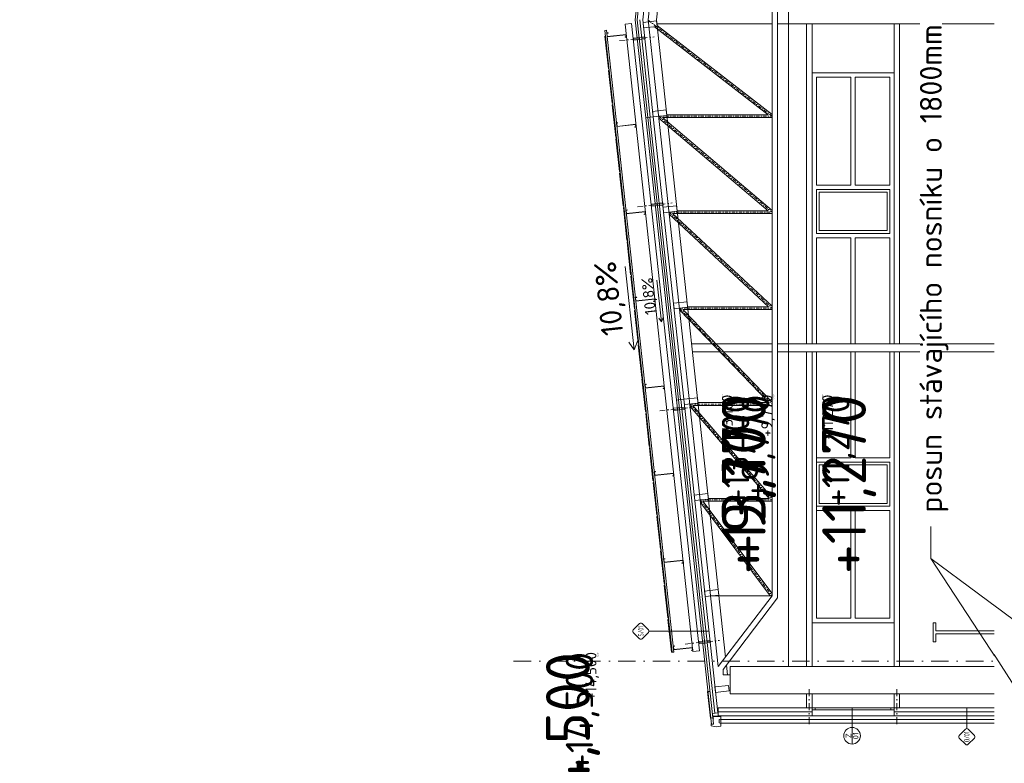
# Model space of a CAD drawing. Header units: millimetres. Extents: x -725694 to 4766210, y -2984614 to 2187451.
# Tile 60 of 256: x 193233 to 211205, y -1865 to 11700. Entities that reach past the tile are written whole.
import ezdxf
from ezdxf import colors
from ezdxf.entities.mleader import LeaderData, LeaderLine
from ezdxf.enums import TextEntityAlignment as Align
from ezdxf.math import Vec2, Vec3

# ---------------------------------------------------------------- set-up
doc = ezdxf.new("R2010")
doc.units = ezdxf.units.MM
for name, pattern in [('CENTERX2', [101.6, 63.5, -12.7, 12.7, -12.7]), ('DASHDOT', [25.4, 12.7, -6.35, 0, -6.35]), ('DIVIDE', [31.75, 12.7, -6.35, 0, -6.35, 0, -6.35])]:
    doc.linetypes.add(name, pattern=pattern)
for name, color, linetype in [('0 @ 1', 7, 'Continuous'), ('0 @ 10', 7, 'Continuous'), ('0 @ 100', 7, 'Continuous'), ('0 @ 200', 7, 'Continuous'), ('0 @ 250 (1)', 7, 'Continuous'), ('0 @ 250 (2)', 7, 'Continuous'), ('0 @ 400', 7, 'Continuous')]:
    doc.layers.add(name, color=color, linetype=linetype)
for name, color, linetype, lineweight in [('A99_FVE_řez', 7, 'Continuous', 5), ('A99_N_kce-pohl', 7, 'Continuous', 9), ('A99_N_kce-rez-sil', 7, 'Continuous', 18), ('A99_N_kce-rez-ten', 7, 'Continuous', 20), ('A99_N_koty-100', 7, 'Continuous', 9), ('A99_N_koty-200-vysk', 7, 'Continuous', 9), ('A99_N_sraf', 7, 'Continuous', 0), ('A99_N_txt-popis-50', 7, 'Continuous', 9), ('A99_N_txt-popis-50 @ 200', 7, 'Continuous', 9), ('A99_N_znaceni 50', 7, 'Continuous', 5), ('A99_S_kce-pohl', 7, 'Continuous', 5), ('A99_S_kce-rez-sil', 7, 'Continuous', 15), ('A99_S_osy', 7, 'CENTERX2', 5), ('PBS - odstupy', 1, 'DIVIDE', 30)]:
    doc.layers.add(name, color=color, linetype=linetype, lineweight=lineweight)
doc.styles.add('A99_kota', font='isocpeur.ttf', dxfattribs={"height": 2})
doc.styles.add('A99_popis', font='isocpeur.ttf')
doc.styles.add('ad_popis 100', font='isocpeur.ttf', dxfattribs={"height": 200})
doc.linetypes.add('IZOLACE', pattern='A,0.00254,-2.54,[134,ltypeshp.shx,S=2.54,R=0,X=-2.54,Y=0],-5.08,[134,ltypeshp.shx,S=2.54,R=180,X=2.54,Y=0],-2.54', length=10.16254)

# ---------------------------------------------------------------- blocks, each defined once
blk = doc.blocks.new('*U210')
at = {"color": 0, "linetype": 'ByBlock', "lineweight": -2}
blk.add_line((-3, 0), (7, 0), dxfattribs=at)
for points in [[(0, 0), (0, 5.35), (0, 5.35), (9.7, 5.35)], [(-1.75, 1.75), (0, 0), (1.75, 1.75)]]:
    blk.add_lwpolyline(points, dxfattribs=at)
at = {"color": 0, "linetype": 'ByBlock', "lineweight": -2, "style": 'A99_kota'}
blk.add_attdef('POPIS', text='', height=2, rotation=360, dxfattribs=at).set_placement((9.2, 5.85), align=Align.BOTTOM_RIGHT)
blk.add_attdef('VYSKA', text='', height=2, rotation=360, dxfattribs=at).set_placement((9.2, 4.6), align=Align.TOP_RIGHT)
blk = doc.blocks.new('*U6334')
at = {"layer": 'A99_N_koty-200-vysk', "lineweight": 5}
ref = blk.add_blockref('*U210', (204465, 12710), dxfattribs=dict(at, xscale=200, yscale=200, zscale=200, rotation=90.00000000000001))
ref.add_attrib('VYSKA', '+14,500', dxfattribs={"layer": '0 @ 400', "color": 0, "linetype": 'ByBlock', "lineweight": -2, "height": 800, "rotation": 90, "style": 'A99_kota'}).set_placement((202840, 165), align=Align.TOP_RIGHT)
ref = blk.add_blockref('*U210', (204465, 12710), dxfattribs=dict(at, xscale=200, yscale=200, zscale=200, rotation=90.00000000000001))
ref.add_attrib('VYSKA', '+14,500', dxfattribs={"layer": '0 @ 250 (1)', "color": 0, "linetype": 'ByBlock', "lineweight": -2, "height": 500, "rotation": 90, "style": 'A99_kota'}).set_placement((203200, 165), align=Align.TOP_RIGHT)
ref = blk.add_blockref('*U210', (204465, 12710), dxfattribs=dict(at, xscale=200, yscale=200, zscale=200, rotation=90.00000000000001))
ref.add_attrib('VYSKA', '+14,500', dxfattribs={"layer": '0 @ 250 (2)', "color": 0, "linetype": 'ByBlock', "lineweight": -2, "height": 500, "rotation": 90, "style": 'A99_kota'}).set_placement((203200, 165), align=Align.TOP_RIGHT)
ref = blk.add_blockref('*U210', (204465, 12710), dxfattribs=dict(at, xscale=200, yscale=200, zscale=200, rotation=90.00000000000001))
ref.add_attrib('VYSKA', '+14,500', dxfattribs={"layer": '0 @ 200', "color": 0, "linetype": 'ByBlock', "lineweight": -2, "height": 400, "rotation": 90, "style": 'A99_kota'}).set_placement((203465, 14550), align=Align.TOP_RIGHT)
ref = blk.add_blockref('*U210', (204465, 12710), dxfattribs=dict(at, xscale=200, yscale=200, zscale=200, rotation=90.00000000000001))
ref.add_attrib('VYSKA', '+14,500', dxfattribs={"layer": '0 @ 100', "color": 0, "linetype": 'ByBlock', "lineweight": -2, "height": 200, "rotation": 90, "style": 'A99_kota'}).set_placement((203560, 165), align=Align.TOP_RIGHT)
ref = blk.add_blockref('*U210', (204465, 12710), dxfattribs=dict(at, xscale=200, yscale=200, zscale=200, rotation=90.00000000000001))
ref.add_attrib('VYSKA', '+14,500', dxfattribs={"layer": '0 @ 1', "color": 0, "linetype": 'ByBlock', "lineweight": -2, "height": 2, "rotation": 90, "style": 'A99_kota'}).set_placement((203797, 165), align=Align.TOP_RIGHT)
ref = blk.add_blockref('*U210', (204465, 12710), dxfattribs=dict(at, xscale=200, yscale=200, zscale=200, rotation=90.00000000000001))
ref.add_attrib('VYSKA', '+14,500', dxfattribs={"layer": '0 @ 10', "color": 0, "linetype": 'ByBlock', "lineweight": -2, "height": 20, "rotation": 90, "style": 'A99_kota'}).set_placement((203776, 165), align=Align.TOP_RIGHT)
blk = doc.blocks.new('*U506')
at = {"color": 0, "linetype": 'ByBlock', "lineweight": -2}
blk.add_line((-3, 0), (7, 0), dxfattribs=at)
for points in [[(0, 0), (0, 5), (0, 5), (9.7, 5)], [(-1.75, 1.75), (0, 0), (1.75, 1.75)]]:
    blk.add_lwpolyline(points, dxfattribs=at)
at = {"color": 0, "linetype": 'ByBlock', "lineweight": -2, "style": 'A99_kota'}
blk.add_attdef('POPIS', text='', height=2, rotation=360, dxfattribs=at).set_placement((9.2, 5.5), align=Align.BOTTOM_RIGHT)
blk.add_attdef('VYSKA', text='', height=2, rotation=360, dxfattribs=at).set_placement((9.2, 4.25), align=Align.TOP_RIGHT)
blk = doc.blocks.new('*U6336')
at = {"layer": 'A99_N_koty-200-vysk', "lineweight": 5}
ref = blk.add_blockref('*U506', (209195, -4440), dxfattribs=dict(at, xscale=200, yscale=200, zscale=200, rotation=90.00000000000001))
ref.add_attrib('VYSKA', '+9,770', dxfattribs={"layer": '0 @ 10', "color": 0, "linetype": 'ByBlock', "lineweight": -2, "height": 20, "rotation": 90, "style": 'A99_kota'}).set_placement((206986, 4860), align=Align.TOP_RIGHT)
ref = blk.add_blockref('*U506', (209195, -4440), dxfattribs=dict(at, xscale=200, yscale=200, zscale=200, rotation=90.00000000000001))
ref.add_attrib('VYSKA', '+9,770', dxfattribs={"layer": '0 @ 1', "color": 0, "linetype": 'ByBlock', "lineweight": -2, "height": 2, "rotation": 90, "style": 'A99_kota'}).set_placement((207007, 4860), align=Align.TOP_RIGHT)
ref = blk.add_blockref('*U506', (209195, -4440), dxfattribs=dict(at, xscale=200, yscale=200, zscale=200, rotation=90.00000000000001))
ref.add_attrib('VYSKA', '+9,770', dxfattribs={"layer": '0 @ 400', "color": 0, "linetype": 'ByBlock', "lineweight": -2, "height": 800, "rotation": 90, "style": 'A99_kota'}).set_placement((206050, 4860), align=Align.TOP_RIGHT)
ref = blk.add_blockref('*U506', (209195, -4440), dxfattribs=dict(at, xscale=200, yscale=200, zscale=200, rotation=90.00000000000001))
ref.add_attrib('VYSKA', '+9,770', dxfattribs={"layer": '0 @ 250 (1)', "color": 0, "linetype": 'ByBlock', "lineweight": -2, "height": 500, "rotation": 90, "style": 'A99_kota'}).set_placement((206410, 4860), align=Align.TOP_RIGHT)
ref = blk.add_blockref('*U506', (209195, -4440), dxfattribs=dict(at, xscale=200, yscale=200, zscale=200, rotation=90.00000000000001))
ref.add_attrib('VYSKA', '+9,770', dxfattribs={"layer": '0 @ 250 (2)', "color": 0, "linetype": 'ByBlock', "lineweight": -2, "height": 500, "rotation": 90, "style": 'A99_kota'}).set_placement((206410, 4860), align=Align.TOP_RIGHT)
ref = blk.add_blockref('*U506', (209195, -4440), dxfattribs=dict(at, xscale=200, yscale=200, zscale=200, rotation=90.00000000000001))
ref.add_attrib('VYSKA', '+9,770', dxfattribs={"layer": '0 @ 100', "color": 0, "linetype": 'ByBlock', "lineweight": -2, "height": 200, "rotation": 90, "style": 'A99_kota'}).set_placement((206770, 4860), align=Align.TOP_RIGHT)
ref = blk.add_blockref('*U506', (209195, -4440), dxfattribs=dict(at, xscale=200, yscale=200, zscale=200, rotation=90.00000000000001))
ref.add_attrib('VYSKA', '+9,770', dxfattribs={"layer": '0 @ 200', "color": 0, "linetype": 'ByBlock', "lineweight": -2, "height": 400, "rotation": 90, "style": 'A99_kota'}).set_placement((208265, -2600), align=Align.TOP_RIGHT)
blk = doc.blocks.new('*U124')
at = {"color": 0, "linetype": 'ByBlock', "lineweight": -2}
blk.add_line((-3, 0), (7, 0), dxfattribs=at)
for points in [[(0, 0), (0, 5), (0, 5), (9.7, 5)], [(-1.75, 1.75), (0, 0), (1.75, 1.75)]]:
    blk.add_lwpolyline(points, dxfattribs=at)
at = {"color": 0, "linetype": 'ByBlock', "lineweight": -2, "style": 'A99_kota'}
for tag, p in [('VYSKA', (9.2, 7.75)), ('POPIS', (9.2, 4.5))]:
    blk.add_attdef(tag, text='', height=2, dxfattribs=at).set_placement(p, align=Align.TOP_RIGHT)
blk = doc.blocks.new('*U6337')
at = {"layer": 'A99_N_koty-200-vysk', "lineweight": 5}
ref = blk.add_blockref('*U124', (207695, -4440), dxfattribs=dict(at, xscale=200, yscale=200, zscale=200, rotation=90.00000000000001))
ref.add_attrib('VYSKA', '+11,270', dxfattribs={"layer": '0 @ 1', "color": 0, "linetype": 'ByBlock', "lineweight": -2, "height": 2, "rotation": 90, "style": 'A99_kota'}).set_placement((207880, 4860), align=Align.TOP_RIGHT)
ref = blk.add_blockref('*U124', (207695, -4440), dxfattribs=dict(at, xscale=200, yscale=200, zscale=200, rotation=90.00000000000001))
ref.add_attrib('VYSKA', '+11,270', dxfattribs={"layer": '0 @ 10', "color": 0, "linetype": 'ByBlock', "lineweight": -2, "height": 20, "rotation": 90, "style": 'A99_kota'}).set_placement((207880, 4860), align=Align.TOP_RIGHT)
ref = blk.add_blockref('*U124', (207695, -4440), dxfattribs=dict(at, xscale=200, yscale=200, zscale=200, rotation=90.00000000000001))
ref.add_attrib('VYSKA', '+11,270', dxfattribs={"layer": '0 @ 100', "color": 0, "linetype": 'ByBlock', "lineweight": -2, "height": 200, "rotation": 90, "style": 'A99_kota'}).set_placement((207880, 4860), align=Align.TOP_RIGHT)
ref = blk.add_blockref('*U124', (207695, -4440), dxfattribs=dict(at, xscale=200, yscale=200, zscale=200, rotation=90.00000000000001))
ref.add_attrib('VYSKA', '+11,270', dxfattribs={"layer": '0 @ 250 (1)', "color": 0, "linetype": 'ByBlock', "lineweight": -2, "height": 500, "rotation": 90, "style": 'A99_kota'}).set_placement((207880, 4860), align=Align.TOP_RIGHT)
ref = blk.add_blockref('*U124', (207695, -4440), dxfattribs=dict(at, xscale=200, yscale=200, zscale=200, rotation=90.00000000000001))
ref.add_attrib('VYSKA', '+11,270', dxfattribs={"layer": '0 @ 250 (2)', "color": 0, "linetype": 'ByBlock', "lineweight": -2, "height": 500, "rotation": 90, "style": 'A99_kota'}).set_placement((207880, 4860), align=Align.TOP_RIGHT)
ref = blk.add_blockref('*U124', (207695, -4440), dxfattribs=dict(at, xscale=200, yscale=200, zscale=200, rotation=90.00000000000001))
ref.add_attrib('VYSKA', '+11,270', dxfattribs={"layer": '0 @ 400', "color": 0, "linetype": 'ByBlock', "lineweight": -2, "height": 800, "rotation": 90, "style": 'A99_kota'}).set_placement((207880, 4860), align=Align.TOP_RIGHT)
ref = blk.add_blockref('*U124', (207695, -4440), dxfattribs=dict(at, xscale=200, yscale=200, zscale=200, rotation=90.00000000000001))
ref.add_attrib('VYSKA', '+11,270', dxfattribs={"layer": '0 @ 200', "color": 0, "linetype": 'ByBlock', "lineweight": -2, "height": 400, "rotation": 90, "style": 'A99_kota'}).set_placement((206145, -2600), align=Align.TOP_RIGHT)
blk = doc.blocks.new('*U6338')
at = {"layer": 'A99_N_koty-200-vysk', "lineweight": 5}
ref = blk.add_blockref('*U124', (205865, -4440), dxfattribs=dict(at, xscale=200, yscale=200, zscale=200, rotation=90.00000000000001))
ref.add_attrib('VYSKA', '+13,100', dxfattribs={"layer": '0 @ 1', "color": 0, "linetype": 'ByBlock', "lineweight": -2, "height": 2, "rotation": 90, "style": 'A99_kota'}).set_placement((206050, 4860), align=Align.TOP_RIGHT)
ref = blk.add_blockref('*U124', (205865, -4440), dxfattribs=dict(at, xscale=200, yscale=200, zscale=200, rotation=90.00000000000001))
ref.add_attrib('VYSKA', '+13,100', dxfattribs={"layer": '0 @ 10', "color": 0, "linetype": 'ByBlock', "lineweight": -2, "height": 20, "rotation": 90, "style": 'A99_kota'}).set_placement((206050, 4860), align=Align.TOP_RIGHT)
ref = blk.add_blockref('*U124', (205865, -4440), dxfattribs=dict(at, xscale=200, yscale=200, zscale=200, rotation=90.00000000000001))
ref.add_attrib('VYSKA', '+13,100', dxfattribs={"layer": '0 @ 100', "color": 0, "linetype": 'ByBlock', "lineweight": -2, "height": 200, "rotation": 90, "style": 'A99_kota'}).set_placement((206050, 4860), align=Align.TOP_RIGHT)
ref = blk.add_blockref('*U124', (205865, -4440), dxfattribs=dict(at, xscale=200, yscale=200, zscale=200, rotation=90.00000000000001))
ref.add_attrib('VYSKA', '+13,100', dxfattribs={"layer": '0 @ 250 (1)', "color": 0, "linetype": 'ByBlock', "lineweight": -2, "height": 500, "rotation": 90, "style": 'A99_kota'}).set_placement((206050, 4860), align=Align.TOP_RIGHT)
ref = blk.add_blockref('*U124', (205865, -4440), dxfattribs=dict(at, xscale=200, yscale=200, zscale=200, rotation=90.00000000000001))
ref.add_attrib('VYSKA', '+13,100', dxfattribs={"layer": '0 @ 250 (2)', "color": 0, "linetype": 'ByBlock', "lineweight": -2, "height": 500, "rotation": 90, "style": 'A99_kota'}).set_placement((206050, 4860), align=Align.TOP_RIGHT)
ref = blk.add_blockref('*U124', (205865, -4440), dxfattribs=dict(at, xscale=200, yscale=200, zscale=200, rotation=90.00000000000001))
ref.add_attrib('VYSKA', '+13,100', dxfattribs={"layer": '0 @ 400', "color": 0, "linetype": 'ByBlock', "lineweight": -2, "height": 800, "rotation": 90, "style": 'A99_kota'}).set_placement((206050, 4860), align=Align.TOP_RIGHT)
ref = blk.add_blockref('*U124', (205865, -4440), dxfattribs=dict(at, xscale=200, yscale=200, zscale=200, rotation=90.00000000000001))
ref.add_attrib('VYSKA', '+13,100', dxfattribs={"layer": '0 @ 200', "color": 0, "linetype": 'ByBlock', "lineweight": -2, "height": 400, "rotation": 90, "style": 'A99_kota'}).set_placement((204315, -2600), align=Align.TOP_RIGHT)
blk = doc.blocks.new('*U209')
at = {"color": 0}
for p, q in [((-0.72, 4.14), (-4.15, 0.71)), ((4.14, 0.71), (0.71, 4.14)), ((-4.15, -0.72), (-0.72, -4.15)), ((0.71, -4.15), (4.14, -0.72)), ((4.44, 0), (15.9, 0))]:
    blk.add_line(p, q, dxfattribs=at)
for centre, start, end in [((-3.43, 0), 135, 225), ((0, 3.42), 45, 135), ((3.42, 0), 315, 45), ((0, -3.43), 225, 315)]:
    blk.add_arc(centre, 1.01, start, end, dxfattribs=at)
at = {"color": 0, "linetype": 'ByBlock', "style": 'A99_popis', "width": 0.953108}
blk.add_attdef('SKLADBA', text='', height=3, rotation=0.0103, dxfattribs=at).set_placement((-2.86, -1.51), (2.86, -1.5), align=Align.FIT)
blk = doc.blocks.new('*U459')
at = {"color": 0}
for p, q in [((-0.72, 4.14), (-4.15, 0.71)), ((4.14, 0.71), (0.71, 4.14)), ((-4.15, -0.72), (-0.72, -4.15)), ((0, -4.45), (0, -37.06)), ((0.71, -4.15), (4.14, -0.72))]:
    blk.add_line(p, q, dxfattribs=at)
for centre, start, end in [((-3.43, 0), 135, 225), ((0, 3.42), 45, 135), ((3.42, 0), 315, 45), ((0, -3.43), 225, 315)]:
    blk.add_arc(centre, 1.01, start, end, dxfattribs=at)
at = {"color": 0, "linetype": 'ByBlock', "style": 'A99_popis', "width": 0.953108}
blk.add_attdef('SKLADBA', text='', height=3, rotation=0.0103, dxfattribs=at).set_placement((-2.86, -1.51), (2.86, -1.5), align=Align.FIT)
blk = doc.blocks.new('*U95')
at = {"color": 0, "linetype": 'ByBlock'}
blk.add_line((-3.02, 0), (3.02, 0), dxfattribs=at)
blk.add_circle((0, 0), 3.02, dxfattribs=at)
at = {"color": 0, "linetype": 'ByBlock', "style": 'A99_popis'}
for tag, p in [('KATEGORIE', (0, 1.31)), ('PRVEK', (0, -1.3))]:
    blk.add_attdef(tag, text='', height=2, dxfattribs=at).set_placement(p, align=Align.MIDDLE_CENTER)
blk = doc.blocks.new('*U6239')
at = {"layer": 'A99_N_txt-popis-50 @ 200', "lineweight": 9}
ml = blk.add_multileader_mtext('Standard', dxfattribs=at)
ml.set_content('\\A1;{\\C256;2 x nové nosníky\\P(obvodový plášť bude v úrovni \\P+5,000 rozdělen na dvě části.)}', color=1, style='A99_popis')
ml.set_leader_properties(color=256, linetype='ByLayer', lineweight=-1)
ml.build(insert=Vec2(0, 0))
ml.multileader.update_dxf_attribs({"dogleg_length": 1, "arrow_head_size": 300, "scale": 200})
ctx = ml.context
ctx.base_point, ctx.scale, ctx.char_height, ctx.arrow_head_size, ctx.landing_gap_size, ctx.plane_origin, ctx.plane_x_axis, ctx.plane_y_axis = Vec3(211265, -12115), 200, 400, 300, 250, Vec3(216449, -8522), Vec3(0, 1), Vec3(-1, 0)
notes = []
notes.append((ctx, [(1, (1, 1, 0), (211265, -3415), (0, -1), 740, [(0, [(213965, -735)], 0, [])])]))
ctx.mtext.insert, ctx.mtext.text_direction, ctx.mtext.rotation, ctx.mtext.width, ctx.mtext.flow_direction = Vec3(211025, -11865), Vec3(0, 1), 1.570796, 7505, 5
ctx.mtext.has_bg_fill, ctx.mtext.bg_color, ctx.mtext.bg_scale_factor, ctx.mtext.bg_transparency, ctx.mtext.use_window_bg_color = 1, -1073741824, 1, 0, 1
for ctx, leaders in notes:
    for number, flags, end, landing, length, lines in leaders:
        leader = LeaderData()
        leader.index, (leader.has_last_leader_line, leader.has_dogleg_vector, leader.attachment_direction) = number, flags
        leader.last_leader_point, leader.dogleg_vector, leader.dogleg_length = Vec3(end), Vec3(landing), length
        for number, points, colour, breaks in lines:
            line = LeaderLine()
            line.index, line.vertices, line.color, line.breaks = number, Vec3.list(points), colors.encode_raw_color(colour), breaks
            leader.lines.append(line)
        ctx.leaders.append(leader)
blk = doc.blocks.new('*U6284')
at = {"layer": 'A99_N_txt-popis-50 @ 200', "lineweight": 9}
ml = blk.add_multileader_mtext('Standard', dxfattribs=at)
ml.set_content('\\A1;{\\C256;posun stávajícího nosníku o 1800mm nahoru}', color=1, style='A99_popis')
ml.set_leader_properties(color=256, linetype='ByLayer', lineweight=-1)
ml.build(insert=Vec2(0, 0))
ml.multileader.update_dxf_attribs({"dogleg_length": 1, "arrow_head_size": 300, "scale": 200})
ctx = ml.context
ctx.base_point, ctx.scale, ctx.char_height, ctx.arrow_head_size, ctx.landing_gap_size, ctx.plane_origin, ctx.plane_x_axis, ctx.plane_y_axis = Vec3(209865, 2455), 200, 400, 300, 250, Vec3(213419, 6853), Vec3(0, 1), Vec3(-1, 0)
notes = []
notes.append((ctx, [(0, (1, 1, 0), (209865, 1870), (0, 1), 585, [(0, [(211560, -720)], 0, [])])]))
ctx.mtext.insert, ctx.mtext.text_direction, ctx.mtext.rotation, ctx.mtext.width, ctx.mtext.flow_direction = Vec3(209665, 2705), Vec3(0, 1), 1.570796, 6421.71, 5
ctx.mtext.has_bg_fill, ctx.mtext.bg_color, ctx.mtext.bg_scale_factor, ctx.mtext.bg_transparency, ctx.mtext.use_window_bg_color = 1, -1073741824, 1, 0, 1
for ctx, leaders in notes:
    for number, flags, end, landing, length, lines in leaders:
        leader = LeaderData()
        leader.index, (leader.has_last_leader_line, leader.has_dogleg_vector, leader.attachment_direction) = number, flags
        leader.last_leader_point, leader.dogleg_vector, leader.dogleg_length = Vec3(end), Vec3(landing), length
        for number, points, colour, breaks in lines:
            line = LeaderLine()
            line.index, line.vertices, line.color, line.breaks = number, Vec3.list(points), colors.encode_raw_color(colour), breaks
            leader.lines.append(line)
        ctx.leaders.append(leader)
blk = doc.blocks.new('*U6285')
at = {"layer": 'A99_N_txt-popis-50 @ 200', "lineweight": 9}
ml = blk.add_multileader_mtext('Standard', dxfattribs=at)
ml.set_content('\\A1;{\\C256;posun stávajícího nosníku o 1800mm nahoru}', color=1, style='A99_popis')
ml.set_leader_properties(color=256, linetype='ByLayer', lineweight=-1)
ml.build(insert=Vec2(0, 0))
ml.multileader.update_dxf_attribs({"dogleg_length": 1, "arrow_head_size": 300, "scale": 200})
ctx = ml.context
ctx.base_point, ctx.scale, ctx.char_height, ctx.arrow_head_size, ctx.landing_gap_size, ctx.plane_origin, ctx.plane_x_axis, ctx.plane_y_axis = Vec3(209865, 2455), 200, 400, 300, 250, Vec3(213874, 6853), Vec3(0, 1), Vec3(-1, 0)
notes = []
notes.append((ctx, [(0, (1, 1, 0), (209865, 1870), (0, 1), 585, [(0, [(213355, -725)], 0, [])])]))
ctx.mtext.insert, ctx.mtext.text_direction, ctx.mtext.rotation, ctx.mtext.width, ctx.mtext.flow_direction = Vec3(209665, 2705), Vec3(0, 1), 1.570796, 6421.71, 5
ctx.mtext.has_bg_fill, ctx.mtext.bg_color, ctx.mtext.bg_scale_factor, ctx.mtext.bg_transparency, ctx.mtext.use_window_bg_color = 1, -1073741824, 1, 0, 1
for ctx, leaders in notes:
    for number, flags, end, landing, length, lines in leaders:
        leader = LeaderData()
        leader.index, (leader.has_last_leader_line, leader.has_dogleg_vector, leader.attachment_direction) = number, flags
        leader.last_leader_point, leader.dogleg_vector, leader.dogleg_length = Vec3(end), Vec3(landing), length
        for number, points, colour, breaks in lines:
            line = LeaderLine()
            line.index, line.vertices, line.color, line.breaks = number, Vec3.list(points), colors.encode_raw_color(colour), breaks
            leader.lines.append(line)
        ctx.leaders.append(leader)

msp = doc.modelspace()

# ---------------------------------------------------------------- linework, layer by layer
at = {"layer": 'A99_FVE_řez', "lineweight": 5, "ltscale": 2}
for points in [[(205171, 165.4), (203941.7, 11509), (203911.9, 11505.8), (205141.2, 162.2)], [(205522.2, 173.3), (204282.1, 11616.3), (204401.4, 11629.3), (205641.5, 186.3)], [(203923.2, 11401.4), (203913.3, 11400.3), (203977.9, 10803.8), (203987.8, 10804.9)], [(203959.1, 11395.2), (203952.6, 11454.9), (203972.5, 11457.1), (203972, 11462), (203947.1, 11459.3), (203954.6, 11389.7), (204297.6, 11426.9), (204301.9, 11387.1), (204282.1, 11385), (204282.6, 11380), (204307.5, 11382.7), (204302.1, 11432.4), (203959.1, 11395.2)], [(203990.8, 10777.6), (203980.9, 10776.5), (204045.5, 10180), (204055.4, 10181.1)], [(204058.7, 10151.2), (204048.7, 10150.2), (204113.4, 9553.7), (204123.3, 9554.7)], [(204136.8, 9754.8), (204130.4, 9814.5), (204150.3, 9816.7), (204149.7, 9821.6), (204124.9, 9818.9), (204132.4, 9749.3), (204475.4, 9786.5), (204479.7, 9746.7), (204459.8, 9744.6), (204460.4, 9739.6), (204485.2, 9742.3), (204479.8, 9792), (204136.8, 9754.8)], [(204126.3, 9527.4), (204116.3, 9526.3), (204181, 8929.8), (204190.9, 8930.9)], [(204193.9, 8903.5), (204183.9, 8902.5), (204248.6, 8306), (204258.5, 8307)], [(204261.8, 8277.2), (204251.8, 8276.1), (204316.5, 7679.6), (204326.4, 7680.7)], [(204309.2, 8164.2), (204302.8, 8223.8), (204322.6, 8226), (204322.1, 8230.9), (204297.2, 8228.2), (204304.8, 8158.7), (204647.8, 8195.8), (204652.1, 8156.1), (204632.2, 8153.9), (204632.7, 8148.9), (204657.6, 8151.6), (204652.2, 8201.3), (204309.2, 8164.2)], [(204329.9, 7648.4), (204320, 7647.3), (204384.6, 7050.8), (204394.5, 7051.9)], [(204397.8, 7022.1), (204387.8, 7021), (204452.5, 6424.5), (204462.4, 6425.5)], [(204481.6, 6573.5), (204475.1, 6633.1), (204495, 6635.3), (204494.5, 6640.3), (204469.6, 6637.6), (204477.2, 6568), (204820.2, 6605.1), (204824.5, 6565.4), (204804.6, 6563.2), (204805.1, 6558.2), (204830, 6560.9), (204824.6, 6610.6), (204481.6, 6573.5)], [(204465.4, 6398.2), (204455.4, 6397.1), (204520.1, 5800.6), (204530, 5801.7)], [(204533.3, 5771.9), (204523.3, 5770.8), (204588, 5174.3), (204597.9, 5175.4)], [(204600.9, 5148), (204590.9, 5146.9), (204655.6, 4550.4), (204665.5, 4551.5)], [(204654, 4982.8), (204647.5, 5042.4), (204667.4, 5044.6), (204666.9, 5049.6), (204642, 5046.9), (204649.5, 4977.3), (204992.5, 5014.4), (204996.8, 4974.7), (204977, 4972.5), (204977.5, 4967.6), (205002.3, 4970.2), (204997, 5020), (204654, 4982.8)], [(204733.9, 3920.2), (204724, 3919.1), (204659.3, 4515.6), (204669.3, 4516.7)], [(204801.5, 3296.4), (204791.6, 3295.3), (204726.9, 3891.8), (204736.9, 3892.9)], [(204826.3, 3392.1), (204819.9, 3451.8), (204839.8, 3453.9), (204839.2, 3458.9), (204814.4, 3456.2), (204821.9, 3386.6), (205164.9, 3423.8), (205169.2, 3384), (205149.3, 3381.8), (205149.9, 3376.9), (205174.7, 3379.6), (205169.3, 3429.3), (204826.3, 3392.1)], [(204869.9, 2665.1), (204860, 2664), (204795.3, 3260.5), (204805.3, 3261.6)], [(204937.5, 2041.2), (204927.6, 2040.1), (204862.9, 2636.6), (204872.9, 2637.7)], [(205005.4, 1414.9), (204995.5, 1413.8), (204930.8, 2010.3), (204940.8, 2011.4)], [(204998.7, 1801.4), (204992.3, 1861.1), (205012.1, 1863.2), (205011.6, 1868.2), (204986.8, 1865.5), (204994.3, 1795.9), (205337.3, 1833.1), (205341.6, 1793.3), (205321.7, 1791.2), (205322.2, 1786.2), (205347.1, 1788.9), (205341.7, 1838.6), (204998.7, 1801.4)], [(205073, 791), (205063.1, 790), (204998.4, 1386.5), (205008.4, 1387.5)], [(205140.9, 164.7), (205130.9, 163.6), (205066.3, 760.1), (205076.2, 761.2)], [(205171.1, 210.7), (205164.6, 270.4), (205184.5, 272.5), (205184, 277.5), (205159.1, 274.8), (205166.7, 205.2), (205509.7, 242.4), (205514, 202.6), (205494.1, 200.5), (205494.6, 195.5), (205519.5, 198.2), (205514.1, 247.9), (205171.1, 210.7)]]:
    msp.add_lwpolyline(points, close=True, dxfattribs=at)
at = {"layer": 'A99_FVE_řez', "linetype": 'DASHDOT', "lineweight": 5, "ltscale": 8}
for points in [[(204183.7, 11319), (204815.1, 11387.4)], [(204512.1, 8289.2), (205143.4, 8357.7)], [(204915.7, 4564.4), (205547, 4632.8)], [(205376.9, 308.5), (206008.2, 376.9)]]:
    msp.add_lwpolyline(points, dxfattribs=at)
at = {"layer": 'A99_FVE_řez', "lineweight": 5}
for points in [[(204435.1, 11366.4), (204439.4, 11326.6), (204648.2, 11349.2), (204643.9, 11389)], [(204763.4, 8336.6), (204767.7, 8296.8), (204976.5, 8319.5), (204972.2, 8359.2)], [(205167.1, 4611.8), (205171.4, 4572), (205380.2, 4594.6), (205375.9, 4634.4)], [(205632.6, 316.1), (205628.3, 355.8), (205837.1, 378.4), (205841.4, 338.7)]]:
    msp.add_lwpolyline(points, close=True, dxfattribs=at)
at = {"layer": 'A99_N_kce-pohl'}
for p, q in [((207695, 11625), (207695, 5790)), ((209195, 11625), (209195, 5790)), ((207695, 10730), (209195, 10730)), ((207695, 5790), (207695, 10730)), ((207775, 10650), (208405, 10650)), ((207775, 8682.5), (207775, 10650)), ((208405, 8682.5), (208405, 10650)), ((208485, 10650), (209115, 10650)), ((208485, 8682.5), (208485, 10650)), ((209115, 10650), (209115, 8682.5)), ((209195, 10730), (209195, 5790)), ((208405, 8682.5), (207775, 8682.5)), ((209115, 8682.5), (208485, 8682.5)), ((207775, 7802.5), (207775, 8602.5)), ((209115, 8602.5), (207775, 8602.5)), ((209115, 8602.5), (209115, 7802.5)), ((209115, 7802.5), (207775, 7802.5)), ((207775, 5790), (207775, 7722.5)), ((208405, 7722.5), (207775, 7722.5)), ((208405, 5790), (208405, 7722.5)), ((208485, 5790), (208485, 7722.5)), ((209115, 7722.5), (208485, 7722.5)), ((209115, 7722.5), (209115, 5790)), ((207695, 700), (207695, 5640)), ((207775, 780), (207775, 5640)), ((207775, 5640), (207775, 3707.5)), ((208405, 5640), (208405, 3707.5)), ((208485, 5640), (208485, 3707.5)), ((209115, 3707.5), (209115, 5640)), ((209195, 5640), (209195, 700)), ((208405, 3707.5), (207775, 3707.5)), ((207775, 3627.5), (207775, 2827.5)), ((209115, 3627.5), (207775, 3627.5)), ((209115, 3707.5), (208485, 3707.5)), ((209115, 2827.5), (209115, 3627.5)), ((209115, 2827.5), (207775, 2827.5)), ((207775, 2747.5), (207775, 780)), ((208405, 2747.5), (207775, 2747.5)), ((208405, 2747.5), (208405, 780)), ((208485, 2747.5), (208485, 780)), ((209115, 2747.5), (208485, 2747.5)), ((209115, 780), (209115, 2747.5)), ((209115, 780), (209115, 2747.5)), ((207775, 780), (208405, 780)), ((207775, 780), (208405, 780)), ((208485, 780), (209115, 780)), ((208485, 780), (209115, 780)), ((209195, 700), (207695, 700))]:
    msp.add_line(p, q, dxfattribs=at)
for points in [[(209065, 7852.5), (209065, 8552.5), (207825, 8552.5), (207825, 7852.5)], [(209065, 3577.5), (209065, 2877.5), (207825, 2877.5), (207825, 3577.5)]]:
    msp.add_lwpolyline(points, close=True, dxfattribs=at)
at = {"layer": 'A99_N_kce-pohl', "color": 1, "linetype": 'Continuous', "lineweight": 5}
for points in [[(205787.4, -557.3), (205832.2, -552.5)], [(205787.4, -557.3), (205839.7, -1039.5)], [(205839.7, -1039.5), (205884.4, -1034.7)], [(205900, -1044.1), (205888, -1044.1), (205883.5, -1010), (206030, -1010), (206030, -1185), (205947.6, -1199.5), (205857.1, -1184.1), (205852.2, -1138.6), (205856.3, -1138.1), (205858.4, -1158)], [(205883.2, -1013.8), (205885.3, -1028.9), (205887.5, -1028.6), (205883.6, -1006.6), (205996.2, -1006.7), (205996.2, -1003.4), (205980, -1003.4)], [(206030, -1137.5), (206000, -1127.5), (206000, -1067.5), (206030, -1057.5)]]:
    msp.add_lwpolyline(points, dxfattribs=at)
at = {"layer": 'A99_N_kce-pohl', "color": 1, "lineweight": 5}
for points in [[(207755, -850), (209135, -850)], [(207755, -890), (209135, -890)], [(207695, -1000), (209195, -1000)]]:
    msp.add_lwpolyline(points, dxfattribs=at)
at = {"layer": 'A99_N_kce-pohl', "color": 1, "linetype": 'Continuous', "lineweight": 5}
msp.add_lwpolyline([(206030, -1130), (206030, -1065), (218980, -1065), (218980, -1130)], close=True, dxfattribs=at)
at = {"layer": 'A99_N_kce-rez-sil'}
for p, q in [((204504.4, 11700), (204696.3, 13470.8)), ((204504.4, 11700), (204697.7, 9916.2)), ((205884.4, -1034.7), (205255.8, 4766.4)), ((205975.2, -944.4), (205355.1, 4777.9))]:
    msp.add_line(p, q, dxfattribs=at)
at = {"layer": 'A99_N_kce-rez-sil', "lineweight": 5}
for p, q in [((205220.9, 4763.3), (204662.9, 9912.4)), ((204697.7, 9916.2), (205255.8, 4766.4)), ((204737.5, 9920.5), (205295.6, 4770.7)), ((205849.6, -1038.4), (205220.9, 4763.3))]:
    msp.add_line(p, q, dxfattribs=at)
for points in [[(204661.5, 13474.6), (204469.2, 11700)], [(204662.9, 9912.4), (204469.2, 11700)], [(204697.7, 9916.2), (204662.9, 9912.4)], [(205255.8, 4766.4), (205221, 4762.6)]]:
    msp.add_lwpolyline(points, dxfattribs=at)
at = {"layer": 'A99_N_kce-rez-sil'}
for points in [[(204795.7, 13460.1), (204605, 11700)], [(204797.1, 9927), (204605, 11700)], [(204697.7, 9916.2), (204797.1, 9927)], [(205255.8, 4766.4), (205355.2, 4777.1)], [(205980, -850), (207695, -850)], [(205980, -1000), (205980, -850)], [(207695, -850), (207695, -1000)], [(209195, -850), (213955, -850)], [(209195, -850), (209195, -1000)], [(205980, -1000), (207695, -1000)], [(209195, -1000), (213955, -1000)]]:
    msp.add_lwpolyline(points, dxfattribs=at)
for points in [[(207695, -890), (207755, -890), (207755, -850), (207695, -850)], [(209195, -890), (209135, -890), (209135, -850), (209195, -850)]]:
    msp.add_lwpolyline(points, close=True, dxfattribs=at)
at = {"layer": 'A99_N_kce-rez-sil', "color": 1}
msp.add_lwpolyline([(205975.2, -944.4), (205875.8, -955.1)], dxfattribs=at)
at = {"layer": 'A99_N_kce-rez-ten', "color": 1}
for points in [[(205862, -1152.8), (205849.6, -1038.4)], [(205896.8, -1149), (205875.8, -955.1)], [(205896.8, -1149), (205862, -1152.8)]]:
    msp.add_lwpolyline(points, dxfattribs=at)
at = {"layer": 'A99_N_koty-100'}
for points in [[(204945.9, 6187), (204863.5, 6947.5)], [(204945.9, 6187), (204898.1, 6257.2)], [(204945.9, 6187), (204977.6, 6265.9)]]:
    msp.add_lwpolyline(points, dxfattribs=at)
at = {"layer": 'A99_N_koty-200-vysk', "lineweight": 5}
for points in [[(204446.9, 5676.9), (204282, 7198)], [(204446.9, 5676.9), (204351.2, 5817.4)], [(204446.9, 5676.9), (204510.2, 5834.6)]]:
    msp.add_lwpolyline(points, dxfattribs=at)
at = {"layer": 'A99_N_sraf', "color": 1, "linetype": 'IZOLACE', "lineweight": 0, "ltscale": 3}
for points in [[(204549.7, 11699.5), (204742.5, 9921.1)], [(205920.5, -950.3), (205300.4, 4771.9)]]:
    msp.add_lwpolyline(points, dxfattribs=at)
at = {"layer": 'A99_N_sraf', "color": 1, "linetype": 'IZOLACE', "lineweight": 0, "ltscale": 6}
for points in [[(207695, -925), (205980, -925)], [(209195, -925), (213955, -925)]]:
    msp.add_lwpolyline(points, dxfattribs=at)
at = {"layer": 'A99_N_znaceni 50', "lineweight": 5}
msp.add_lwpolyline([(208426.2, -1210.9), (208425, -850)], dxfattribs=at)
at = {"layer": 'A99_S_kce-pohl'}
for p, q in [((205984.3, 23500), (204705.6, 11700)), ((207265, -100), (207265, 23500)), ((206116.4, 23327), (204856.5, 11699.9)), ((211105, 22700), (211105, 700)), ((206965, 1189.2), (206965, 22210.8)), ((207065, 1155.5), (207065, 22244.5)), ((205984.3, -100), (204705.6, 11700)), ((206116.4, 73), (204856.5, 11700.1)), ((204817.1, 11572.1), (206891.9, 9964.2)), ((204864, 11625), (206965, 11625)), ((204867.7, 11596.1), (206965, 9970.9)), ((207065, 11625), (211105, 11625)), ((207595, 11625), (207595, 5790)), ((209295, 11625), (209295, 5790)), ((204797.1, 9927), (205355.2, 4777.1)), ((204900.3, 9903.2), (206896.7, 8214.2)), ((204964.7, 9914.2), (206965, 9914.2)), ((204964.7, 9914.2), (206965, 8222)), ((205044.6, 9964.2), (206891.9, 9964.2)), ((205090.2, 8151.2), (206901.5, 6464.2)), ((205149.6, 8164.2), (206965, 6473.4)), ((205149.6, 8164.2), (206965, 8164.2)), ((205234.2, 8214.2), (206896.7, 8214.2)), ((205280.1, 6398.7), (206906.1, 4714.2)), ((205334.6, 6414.2), (206965, 6414.2)), ((205334.6, 6414.2), (206965, 4725.2)), ((205423.8, 6464.2), (206901.5, 6464.2)), ((205496.3, 5790), (206965, 5790)), ((207065, 5790), (211105, 5790)), ((205512.6, 5640), (206965, 5640)), ((207065, 5640), (211105, 5640)), ((207595, 5640), (207595, -100)), ((207695, 5640), (207695, -100)), ((209195, 5640), (209195, -100)), ((209295, 5640), (209295, -100)), ((205613.5, 4714.2), (206906.1, 4714.2)), ((205470.1, 4645.2), (206910.7, 2964.2)), ((205519.7, 4664.2), (206965, 4664.2)), ((205519.7, 4664.2), (206965, 2977.6)), ((205660.2, 2890.4), (206933.8, 1189.2)), ((205704.9, 2914.2), (206965, 2914.2)), ((205704.9, 2914.2), (206965, 1230.9)), ((205803.1, 2964.2), (206910.7, 2964.2)), ((205844.6, 1189.2), (206965, 1189.2)), ((206965, 1189.2), (205984.3, -100)), ((206965, 1189.2), (205984.3, -100)), ((207065, 1155.5), (206071.1, -151.1)), ((211105, 700), (211105, -100)), ((211105, 700), (211805, 700)), ((206071.1, -250), (206071.1, -151.1)), ((206150.9, -250), (206131.5, -71.6)), ((206199.8, -100), (211105, -100)), ((206199.8, -250), (206071.1, -250)), ((206199.8, -600), (218815, -600))]:
    msp.add_line(p, q, dxfattribs=at)
at = {"layer": 'A99_S_kce-pohl', "linetype": 'DASHDOT', "ltscale": 5}
for p, q in [((204706.8, 11689.2), (206965, 9939.2)), ((204896.4, 9939.2), (206965, 9939.2)), ((204896.4, 9939.2), (206965, 8189.2)), ((205086, 8189.2), (206965, 8189.2)), ((205086, 8189.2), (206965, 6439.2)), ((205275.7, 6439.2), (206965, 6439.2)), ((205275.7, 6439.2), (206965, 4689.2)), ((205465.3, 4689.2), (206965, 4689.2)), ((205465.3, 4689.2), (206965, 2939.2)), ((205655, 2939.2), (206965, 2939.2)), ((205655, 2939.2), (206965, 1189.2))]:
    msp.add_line(p, q, dxfattribs=at)
at = {"layer": 'A99_S_kce-pohl'}
msp.add_lwpolyline([(206199.8, -600), (206199.8, -100)], dxfattribs=at)
at = {"layer": 'A99_S_kce-rez-sil', "linetype": 'Continuous'}
for p, q in [((209905, 700), (209905, 350)), ((209905, 700), (209955, 700)), ((209955, 700), (209955, 550)), ((209955, 550), (211055, 550)), ((211105, 700), (211055, 700)), ((211055, 700), (211055, 550)), ((211105, 700), (211105, 350)), ((209955, 500), (211055, 500)), ((209955, 350), (209955, 500)), ((211055, 350), (211055, 500)), ((209905, 350), (209955, 350)), ((211105, 350), (211055, 350))]:
    msp.add_line(p, q, dxfattribs=at)
at = {"layer": 'A99_S_kce-rez-sil', "lineweight": 20}
for points in [[(204610.4, 11650.3), (204858.9, 11677.2), (204869.7, 11577.8), (204621.2, 11550.9)], [(204786.2, 10027.9), (205034.7, 10054.8), (205045.5, 9955.4), (204797, 9928.5)], [(204975.8, 8277.9), (205224.4, 8304.8), (205235.2, 8205.4), (204986.6, 8178.5)], [(205165.5, 6527.9), (205414, 6554.8), (205424.8, 6455.4), (205176.3, 6428.5)], [(205355.1, 4777.9), (205603.7, 4804.8), (205614.4, 4705.4), (205365.9, 4678.5)], [(205544.8, 3027.9), (205793.3, 3054.8), (205804.1, 2955.4), (205555.5, 2928.5)]]:
    msp.add_lwpolyline(points, close=True, dxfattribs=at)
at = {"layer": 'A99_S_kce-rez-sil', "linetype": 'Continuous', "flags": 128}
for points in [[(205734.4, 1277.9), (205983, 1304.8), (205993.7, 1205.4), (205745.2, 1178.5)], [(205924.1, -472.1), (206172.6, -445.2), (206183.4, -544.6), (205934.8, -571.5)], [(207595, -850), (207595, -600), (207695, -600), (207695, -850)], [(209195, -850), (209195, -600), (209295, -600), (209295, -850)]]:
    msp.add_lwpolyline(points, close=True, dxfattribs=at)
at = {"layer": 'A99_S_osy', "linetype": 'DASHDOT', "lineweight": 5, "ltscale": 25}
msp.add_lwpolyline([(222254.8, 0), (202234.8, 0)], dxfattribs=at)
at = {"layer": 'A99_S_osy', "linetype": 'DASHDOT', "lineweight": 5, "ltscale": 10}
for points in [[(207645, -1150), (207645, -485)], [(209245, -1150), (209245, -485)]]:
    msp.add_lwpolyline(points, dxfattribs=at)

# ---------------------------------------------------------------- block references
at = {"layer": 'A99_N_znaceni 50', "lineweight": 5}
ref = msp.add_blockref('*U459', (204570, 545), dxfattribs=dict(at, xscale=33.325, yscale=33.325, zscale=33.325, rotation=89.99999999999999))
ref.add_attrib('SKLADBA', 'S/01', dxfattribs={"layer": '0', "color": 0, "linetype": 'ByBlock', "height": 100, "rotation": 90.01026, "style": 'A99_popis', "width": 0.705829}).set_placement((204620.2, 449.6), (204620.1, 640.2), align=Align.FIT)
ref = msp.add_blockref('*U209', (210519.8, -1380), dxfattribs=dict(at, xscale=33.325, yscale=33.325, zscale=33.325, rotation=89.99999999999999))
ref.add_attrib('SKLADBA', 'O/01', dxfattribs={"layer": '0', "color": 0, "linetype": 'ByBlock', "height": 100, "rotation": 90.01026, "style": 'A99_popis', "width": 0.705829}).set_placement((210570, -1475.4), (210570, -1284.8), align=Align.FIT)
at = {"layer": 'A99_N_znaceni 50', "xscale": 50, "yscale": 50, "zscale": 50, "rotation": 90}
msp.add_blockref('*U95', (208426.2, -1361.9), dxfattribs=at).add_auto_attribs({'KATEGORIE': 'Z', 'PRVEK': '01'})
at = {"layer": 'PBS - odstupy', "color": 4, "linetype": 'Continuous', "lineweight": 0}
for name in ['*U6334', '*U6338', '*U6336', '*U6337']:
    msp.add_blockref(name, (0, 0), dxfattribs=at)

# ---------------------------------------------------------------- texts
at = {"layer": 'A99_N_koty-100', "insert": (204651.4, 6305.9), "char_height": 200, "attachment_point": 1, "rotation": 96.18481, "style": 'ad_popis 100'}
msp.add_mtext_dynamic_manual_height_columns('10,8%', width=645, gutter_width=1000, heights=[0], dxfattribs=at)
at = {"layer": 'A99_N_koty-200-vysk', "lineweight": 5, "insert": (203857.8, 5914.8), "char_height": 400, "attachment_point": 1, "rotation": 96.18481, "style": 'ad_popis 100'}
msp.add_mtext_dynamic_manual_height_columns('10,8%', width=1290, gutter_width=2000, heights=[0], dxfattribs=at)

# ---------------------------------------------------------------- leaders
at = {"layer": 'A99_N_txt-popis-50 @ 200', "lineweight": 9}
ml = msp.add_multileader_mtext('Standard', dxfattribs=at)
ml.set_content('\\A1;{\\C256;výměna stávajících sekčních vrat za nová  }', color=1, style='A99_popis')
ml.set_leader_properties(color=256, linetype='ByLayer', lineweight=-1)
ml.build(insert=Vec2(0, 0))
ml.multileader.update_dxf_attribs({"dogleg_length": 6.4, "arrow_head_size": 200, "scale": 200})
ctx = ml.context
ctx.base_point, ctx.scale, ctx.char_height, ctx.arrow_head_size, ctx.landing_gap_size, ctx.plane_origin = Vec3(2700, 5010), 200, 400, 200, 400, Vec3(2512.5, -3085)
notes = []
notes.append((ctx, [(0, (1, 1, 0), (1420, 5010), (1, 0), 1280, [(0, [(-175, 5010)], 0, [])])]))
ctx.mtext.insert, ctx.mtext.width, ctx.mtext.flow_direction = Vec3(3100, 5210.2), 5995, 5
ml = msp.add_multileader_mtext('Standard', dxfattribs=at)
ml.set_content('\\A1;{\\fISOCPEUR|b1|i0|c238|p34;\\C256;vertikal. panely minerální vlákno, tl.150mm, U=0,279W/M\\H0.7x;\\S2^ ;\\H1.42857x;K, EI 120 DP1\\Pexterier RAL 9006, interier RAL 9010}', color=1, style='A99_popis')
ml.set_leader_properties(color=256, linetype='ByLayer', lineweight=-1)
ml.build(insert=Vec2(0, 0))
ml.multileader.update_dxf_attribs({"dogleg_length": 6.4, "arrow_head_size": 200, "scale": 200})
ctx = ml.context
ctx.base_point, ctx.scale, ctx.char_height, ctx.arrow_head_size, ctx.landing_gap_size, ctx.plane_origin = Vec3(48250, 4031.2), 200, 400, 200, 400, Vec3(43141.3, -3430.9)
notes.append((ctx, [(0, (1, 1, 0), (46970, 4031.2), (1, 0), 1280, [(0, [(46970, -850)], 0, [])])]))
ctx.mtext.insert, ctx.mtext.width, ctx.mtext.flow_direction = Vec3(48650, 4270), 10741.384, 5
ml = msp.add_multileader_mtext('Standard', dxfattribs=at)
ml.set_content('\\A1;{\\fISOCPEUR|b1|i0|c238|p34;\\C256;vertikal. panely minerální vlákno, tl.150mm, U=0,279W/M\\H0.7x;\\S2^ ;\\H1.42857x;K, EI 120 DP1\\Pexterier RAL 9006, interier RAL 9010}', color=1, style='A99_popis')
ml.set_leader_properties(color=256, linetype='ByLayer', lineweight=-1)
ml.build(insert=Vec2(0, 0))
ml.multileader.update_dxf_attribs({"dogleg_length": 6.4, "arrow_head_size": 200, "scale": 200})
ctx = ml.context
ctx.base_point, ctx.scale, ctx.char_height, ctx.arrow_head_size, ctx.landing_gap_size, ctx.plane_origin = Vec3(121145, 4031.2), 200, 400, 200, 400, Vec3(116036.3, -3430.9)
notes.append((ctx, [(0, (1, 1, 0), (119865, 4031.2), (1, 0), 1280, [(0, [(119865, -850)], 0, [])])]))
ctx.mtext.insert, ctx.mtext.width, ctx.mtext.flow_direction = Vec3(121545, 4270), 10741.384, 5
for ctx, leaders in notes:
    for number, flags, end, landing, length, lines in leaders:
        leader = LeaderData()
        leader.index, (leader.has_last_leader_line, leader.has_dogleg_vector, leader.attachment_direction) = number, flags
        leader.last_leader_point, leader.dogleg_vector, leader.dogleg_length = Vec3(end), Vec3(landing), length
        for number, points, colour, breaks in lines:
            line = LeaderLine()
            line.index, line.vertices, line.color, line.breaks = number, Vec3.list(points), colors.encode_raw_color(colour), breaks
            leader.lines.append(line)
        ctx.leaders.append(leader)

# ---------------------------------------------------------------- next in the draw order: block references
at = {"layer": 'A99_N_txt-popis-50', "color": 4, "linetype": 'Continuous', "lineweight": 0}
msp.add_blockref('*U6239', (0, 0), dxfattribs=at)

# ---------------------------------------------------------------- next in the draw order: block references
msp.add_blockref('*U6284', (0, 0), dxfattribs=at)

# ---------------------------------------------------------------- next in the draw order: block references
msp.add_blockref('*U6285', (0, 0), dxfattribs=at)

doc.saveas('drawing.dxf')
